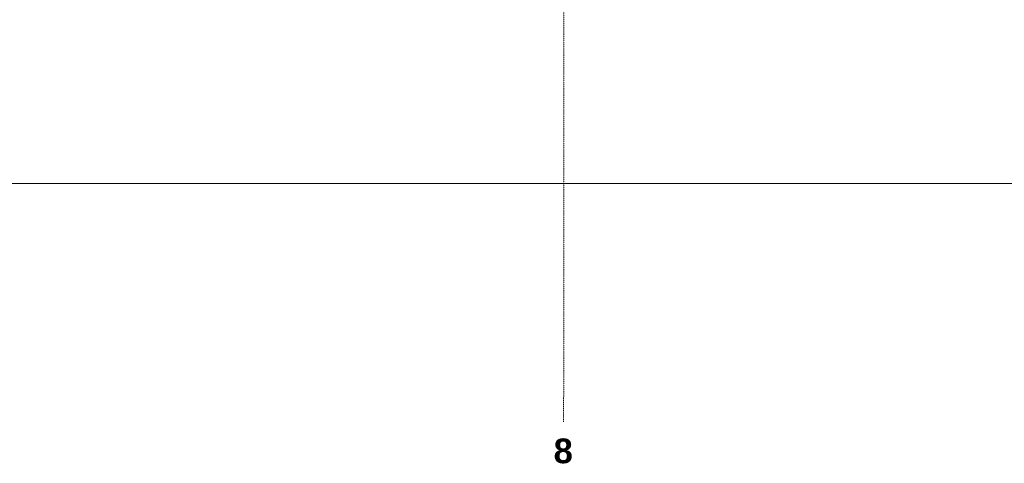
# Model space of a CAD drawing. Header units: millimetres. Extents: x -8838 to 31257, y -6224 to 3754.
# Tile 57 of 185: x -377 to 897, y -6222 to -5647. Entities that reach past the tile are written whole.
import ezdxf
from ezdxf.enums import TextEntityAlignment as Align

# ---------------------------------------------------------------- set-up
doc = ezdxf.new("R2010")
doc.units = ezdxf.units.MM
doc.header["$LTSCALE"] = 10
doc.header["$MEASUREMENT"] = 0
doc.linetypes.add('rzut 2 pietra$0$ArchiTECH.PC 5. Line Type', pattern=[0.0053, 0.003, -0.001, 0.0003, -0.001])
doc.layers.add('_Etapy_opis', color=7, linetype='CONTINUOUS', lineweight=18)
doc.layers.add('IS_ARCH', color=254, linetype='CONTINUOUS', lineweight=18)
doc.styles.add('rzut 2 pietra$0$ArchiTECHStyle2', font='arialbd.ttf', dxfattribs={"height": 0.192})

msp = doc.modelspace()

# ---------------------------------------------------------------- linework, layer by layer
at = {"layer": '_Etapy_opis', "color": 3}
msp.add_lwpolyline([(3387.8, -3694.2), (-3457.8, -3694.2), (-3457.8, -5859.5), (4191.2, -5859.5), (4191.2, -3961.3), (3489.6, -3961.2), (3387.8, -3694.2)], dxfattribs=at)
at = {"layer": 'IS_ARCH', "linetype": 'rzut 2 pietra$0$ArchiTECH.PC 5. Line Type'}
msp.add_line((327.5, -3083.8), (327.2, -6167.9), dxfattribs=at)

# ---------------------------------------------------------------- texts
at = {"layer": 'IS_ARCH', "style": 'rzut 2 pietra$0$ArchiTECHStyle2'}
msp.add_text('8', height=32, dxfattribs=at).set_placement((314.2, -6231.3), align=Align.BOTTOM_LEFT)

doc.saveas('drawing.dxf')
